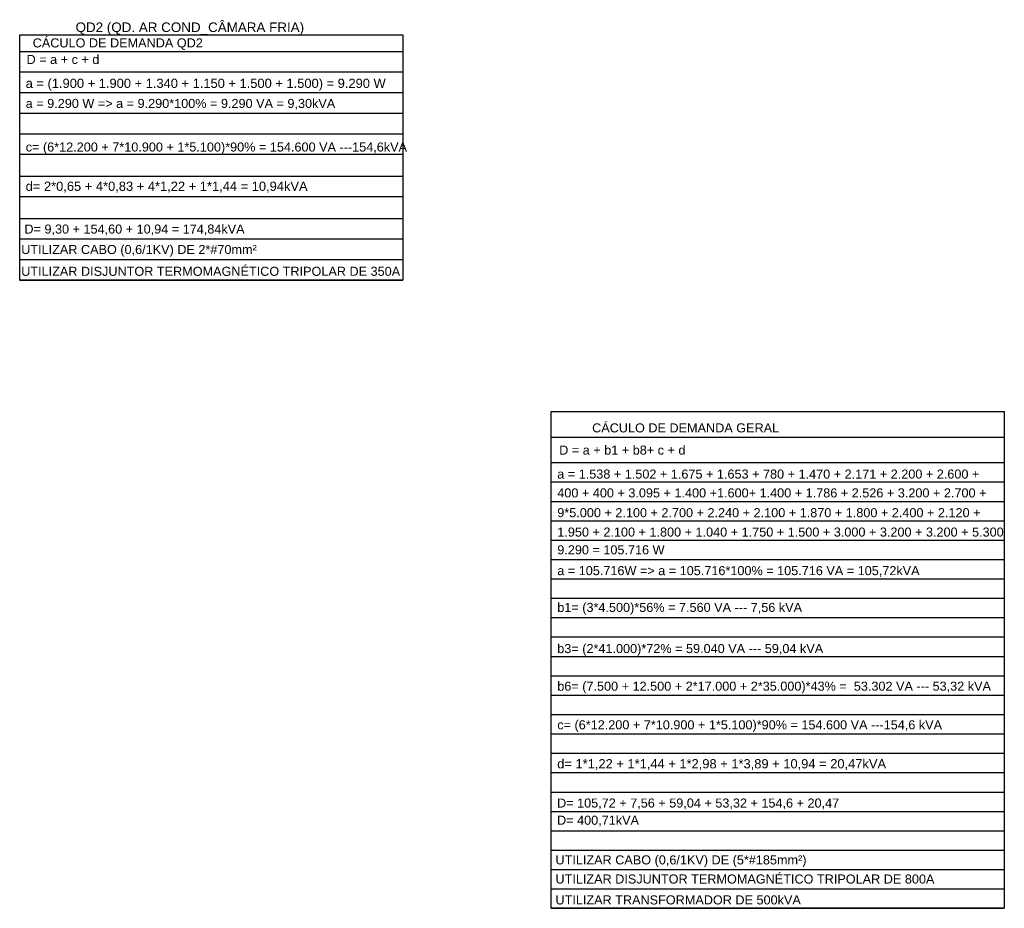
# Model space of a CAD drawing. Header units: millimetres. Extents: x 7 to 269, y 1 to 169.
# Tile 110 of 115: x 142 to 158, y 76 to 91. Entities that reach past the tile are written whole.
import ezdxf

# ---------------------------------------------------------------- set-up
doc = ezdxf.new("R2010")
doc.units = ezdxf.units.MM
doc.header["$MEASUREMENT"] = 0
for name, color, linetype, lineweight in [('Layout - Marco Polo', 252, 'Continuous', 25), ('Layout 01 - Marco Polo', 152, 'Continuous', 25), ('Textos - Marco Polo', 143, 'Continuous', 25), ('Títulos - Marco Polo', 142, 'Continuous', 50)]:
    doc.layers.add(name, color=color, linetype=linetype, lineweight=lineweight)
doc.styles.add('ANGELA 1', font='arial.ttf')
doc.styles.add('Arial', font='arial.ttf')
doc.styles.add('Textos 1-75 - Marco Polo', font='arial.ttf', dxfattribs={"height": 0.15})

msp = doc.modelspace()

# ---------------------------------------------------------------- linework, layer by layer
at = {"layer": 'Layout - Marco Polo'}
for p, q in [((141.541, 88.894), (147.886, 88.894)), ((141.541, 88.894), (147.886, 88.894)), ((141.541, 88.553), (147.886, 88.553)), ((141.541, 86.468), (147.886, 86.468))]:
    msp.add_line(p, q, dxfattribs=at)
at = {"layer": 'Layout 01 - Marco Polo', "linetype": 'Continuous'}
for p, q in [((141.541, 90.258), (147.886, 90.258)), ((141.541, 89.917), (147.886, 89.917)), ((141.541, 89.576), (147.886, 89.576)), ((141.541, 89.576), (147.886, 89.576)), ((141.541, 89.576), (147.886, 89.576)), ((141.541, 89.235), (147.886, 89.235)), ((141.541, 89.235), (147.886, 89.235)), ((141.541, 89.235), (147.886, 89.235)), ((141.541, 88.894), (147.886, 88.894)), ((141.541, 88.553), (147.886, 88.553)), ((141.541, 88.192), (147.886, 88.192)), ((141.541, 87.851), (147.886, 87.851)), ((141.541, 87.851), (147.886, 87.851)), ((141.541, 87.491), (147.886, 87.491)), ((141.541, 87.15), (147.886, 87.15)), ((141.541, 86.809), (147.886, 86.809)), ((150.343, 83.868), (157.845, 83.868)), ((150.343, 83.445), (157.845, 83.445)), ((150.343, 83.445), (157.845, 83.445)), ((150.343, 83.124), (157.845, 83.124)), ((150.343, 82.803), (157.845, 82.803)), ((150.343, 82.482), (157.845, 82.482)), ((150.343, 82.161), (157.845, 82.161)), ((150.343, 81.84), (157.845, 81.84)), ((150.343, 81.519), (157.845, 81.519)), ((150.343, 81.198), (157.845, 81.198)), ((150.343, 80.877), (157.845, 80.877)), ((150.343, 80.556), (157.845, 80.556)), ((150.343, 80.235), (157.845, 80.235)), ((150.343, 79.913), (157.845, 79.913)), ((150.343, 79.592), (157.845, 79.592)), ((150.343, 79.271), (157.845, 79.271)), ((150.343, 78.95), (157.845, 78.95)), ((150.343, 78.629), (157.845, 78.629)), ((150.343, 78.308), (157.845, 78.308)), ((150.343, 77.987), (157.845, 77.987)), ((150.343, 77.666), (157.845, 77.666)), ((150.343, 77.345), (157.845, 77.345)), ((150.343, 77.024), (157.845, 77.024)), ((150.343, 76.703), (157.845, 76.703)), ((150.343, 76.382), (157.845, 76.382)), ((150.343, 76.061), (157.845, 76.061))]:
    msp.add_line(p, q, dxfattribs=at)
for points in [[(141.541, 90.53), (147.886, 90.53), (147.886, 86.468), (141.541, 86.468)], [(150.343, 84.292), (157.845, 84.292), (157.845, 76.061), (150.343, 76.061)]]:
    msp.add_lwpolyline(points, close=True, dxfattribs=at)

# ---------------------------------------------------------------- texts
at = {"layer": 'Textos - Marco Polo'}
for s, height, style, p in [('CÁCULO DE DEMANDA QD2', 0.15, 'Textos 1-75 - Marco Polo', (141.756, 90.323)), ('D = a + c + d', 0.15, 'Textos 1-75 - Marco Polo', (141.655, 90.049)), ('a = (1.900 + 1.900 + 1.340 + 1.150 + 1.500 + 1.500) = 9.290 W', 0.15276, 'ANGELA 1', (141.64, 89.652)), ('a = 9.290 W => a = 9.290*100%%% = 9.290 VA = 9,30kVA ', 0.15, 'Textos 1-75 - Marco Polo', (141.641, 89.32)), ('c= (6*12.200 + 7*10.900 + 1*5.100)*90%%% = 154.600 VA ---154,6kVA', 0.15, 'Textos 1-75 - Marco Polo', (141.641, 88.598)), ('d= 2*0,65 + 4*0,83 + 4*1,22 + 1*1,44 = 10,94kVA', 0.15276, 'ANGELA 1', (141.64, 87.947)), ('D= 9,30 + 154,60 + 10,94 = 174,84kVA', 0.15, 'Textos 1-75 - Marco Polo', (141.619, 87.239)), ('UTILIZAR CABO (0,6/1KV) DE 2*#70mm² ', 0.15, 'Textos 1-75 - Marco Polo', (141.566, 86.9)), ('UTILIZAR DISJUNTOR TERMOMAGNÉTICO TRIPOLAR DE 350A', 0.15, 'Textos 1-75 - Marco Polo', (141.566, 86.539)), ('CÁCULO DE DEMANDA GERAL ', 0.15, 'Textos 1-75 - Marco Polo', (151.02, 83.945)), ('D = a + b1 + b8+ c + d', 0.15, 'Textos 1-75 - Marco Polo', (150.475, 83.577)), ('a = 1.538 + 1.502 + 1.675 + 1.653 + 780 + 1.470 + 2.171 + 2.200 + 2.600 + ', 0.15, 'Textos 1-75 - Marco Polo', (150.442, 83.18)), ('400 + 400 + 3.095 + 1.400 +1.600+ 1.400 + 1.786 + 2.526 + 3.200 + 2.700 +  ', 0.15, 'Textos 1-75 - Marco Polo', (150.443, 82.868)), ('9*5.000 + 2.100 + 2.700 + 2.240 + 2.100 + 1.870 + 1.800 + 2.400 + 2.120 + ', 0.15, 'Textos 1-75 - Marco Polo', (150.443, 82.54)), ('1.950 + 2.100 + 1.800 + 1.040 + 1.750 + 1.500 + 3.000 + 3.200 + 3.200 + 5.300 ', 0.15, 'Textos 1-75 - Marco Polo', (150.443, 82.219)), ('9.290 = 105.716 W', 0.15, 'Textos 1-75 - Marco Polo', (150.443, 81.925)), ('a = 105.716W => a = 105.716*100%%% = 105.716 VA = 105,72kVA ', 0.15, 'Textos 1-75 - Marco Polo', (150.443, 81.58)), ('b1= (3*4.500)*56%%% = 7.560 VA --- 7,56 kVA', 0.15, 'Textos 1-75 - Marco Polo', (150.443, 80.971)), ('b3= (2*41.000)*72%%% = 59.040 VA --- 59,04 kVA', 0.15, 'Textos 1-75 - Marco Polo', (150.443, 80.289)), ('b6= (7.500 + 12.500 + 2*17.000 + 2*35.000)*43%%% =  53.302 VA --- 53,32 kVA', 0.15, 'Textos 1-75 - Marco Polo', (150.443, 79.666)), ('c= (6*12.200 + 7*10.900 + 1*5.100)*90%%% = 154.600 VA ---154,6 kVA', 0.15, 'Textos 1-75 - Marco Polo', (150.443, 79.026)), ('d= 1*1,22 + 1*1,44 + 1*2,98 + 1*3,89 + 10,94 = 20,47kVA', 0.15276, 'ANGELA 1', (150.442, 78.379)), ('D= 105,72 + 7,56 + 59,04 + 53,32 + 154,6 + 20,47', 0.15, 'Textos 1-75 - Marco Polo', (150.439, 77.73)), ('D= 400,71kVA', 0.15, 'Textos 1-75 - Marco Polo', (150.439, 77.445)), ('UTILIZAR CABO (0,6/1KV) DE (5*#185mm²)', 0.15, 'Textos 1-75 - Marco Polo', (150.413, 76.788)), ('UTILIZAR DISJUNTOR TERMOMAGNÉTICO TRIPOLAR DE 800A', 0.15, 'Textos 1-75 - Marco Polo', (150.413, 76.471)), ('UTILIZAR TRANSFORMADOR DE 500kVA', 0.15, 'Textos 1-75 - Marco Polo', (150.413, 76.125))]:
    msp.add_text(s, height=height, dxfattribs=dict(at, style=style)).set_placement(p)
at = {"layer": 'Títulos - Marco Polo', "insert": (142.466, 90.53), "char_height": 0.15885, "width": 5.14674, "attachment_point": 7, "line_spacing_factor": 0.798, "style": 'Arial'}
msp.add_mtext('QD2 (QD. AR COND_CÂMARA FRIA)', dxfattribs=at)

doc.saveas('drawing.dxf')
